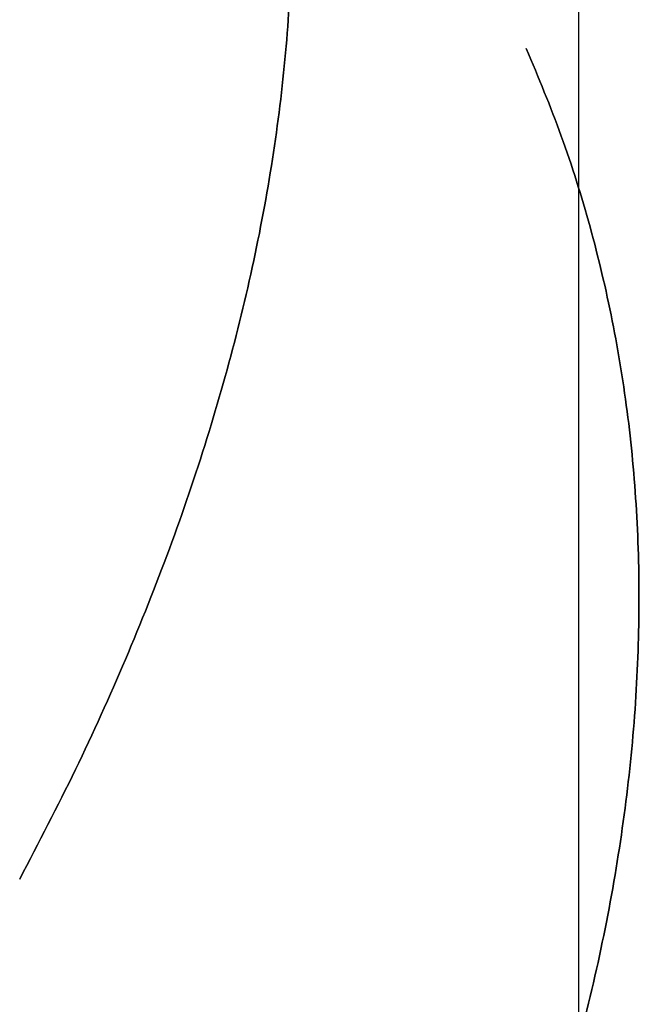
# Model space of a CAD drawing. Header units: millimetres. Extents: x -715 to 710, y 0 to 720.
# Tile 194 of 203: x -637 to -623, y 549 to 571. Entities that reach past the tile are written whole.
import ezdxf

# ---------------------------------------------------------------- set-up
doc = ezdxf.new("R2010")
doc.units = ezdxf.units.MM
doc.header["$MEASUREMENT"] = 0
doc.layers.add('IGES LEVEL 42', color=7, linetype='Continuous')
doc.layers.add('IGES LEVEL 44', color=7, linetype='Continuous')

msp = doc.modelspace()

# ---------------------------------------------------------------- linework, layer by layer
at = {"layer": 'IGES LEVEL 42', "color": 253}
for points, weights in [([(-636.7167294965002, 551.4650912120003, -283.2332262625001), (-625.1390606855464, 573.0359330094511, -267.0015818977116), (-634.4813908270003, 587.9060240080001, -243.4556444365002)], [1, 0.9190649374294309, 1]), ([(-634.481390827, 587.906024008, 243.4556444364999), (-625.139060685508, 573.035933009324, 267.0015818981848), (-636.7167294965, 551.465091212, 283.2332262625)], [1, 0.9190649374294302, 1]), ([(-630.5579500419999, 532.6701486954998, -273.8455323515), (-617.8543995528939, 553.8036767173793, -252.7779248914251), (-625.192848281, 570.3470277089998, -225.8648241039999)], [1, 0.9441401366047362, 1]), ([(-625.1928482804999, 570.3470277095, 225.864824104), (-617.8543995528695, 553.8036767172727, 252.7779248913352), (-630.5579500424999, 532.6701486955, 273.8455323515)], [1, 0.9441401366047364, 1])]:
    msp.add_rational_spline(points, weights, degree=2, dxfattribs=at)
at = {"layer": 'IGES LEVEL 44', "color": 253}
msp.add_open_spline([(-624.0000000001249, 377.2600870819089, -245.499999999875), (-624.0000000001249, 500.9080076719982, -245.499999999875), (-624.0000000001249, 624.5559282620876, -245.499999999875)], degree=2, dxfattribs=at)

doc.saveas('drawing.dxf')
